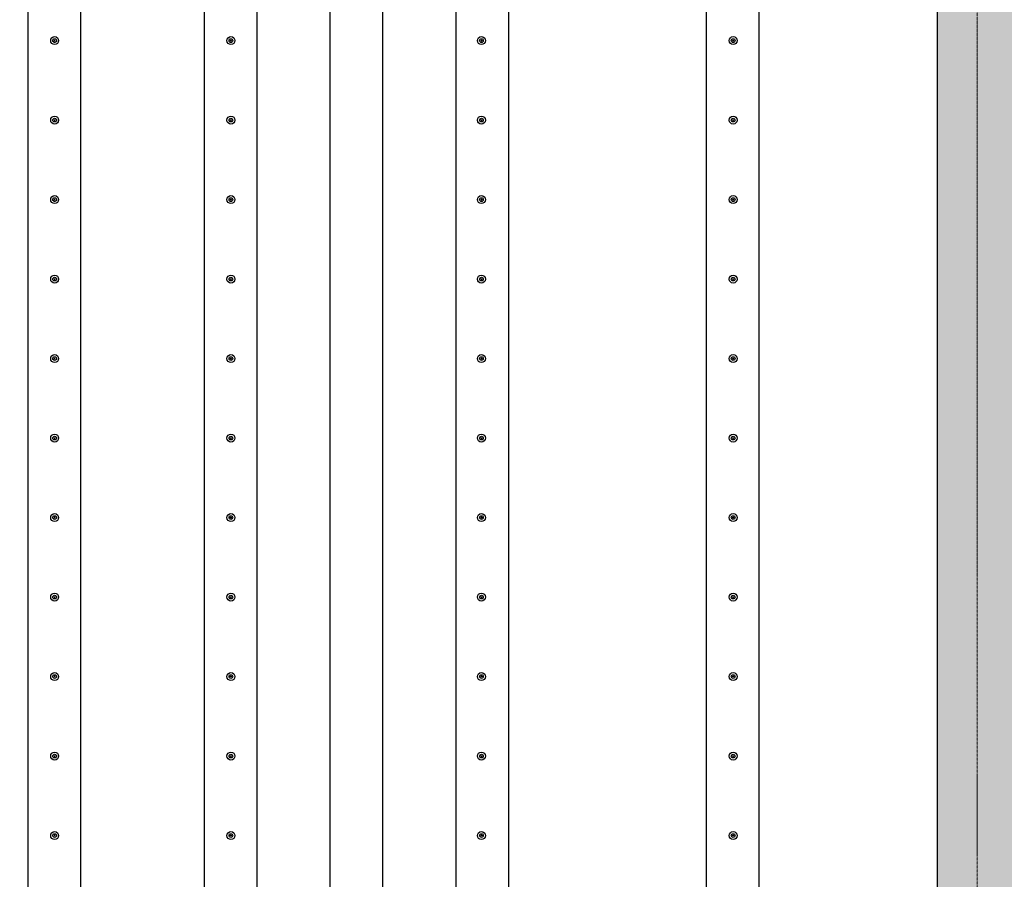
# Model space of a CAD drawing. Header units: millimetres. Extents: x -374129 to 1163271, y -112652 to 695637.
# Tile 32 of 256: x 2688 to 6403, y -38213 to -34969. Entities that reach past the tile are written whole.
import ezdxf
from ezdxf import colors
from ezdxf.entities.mleader import LeaderData, LeaderLine
from ezdxf.math import Vec2, Vec3

# ---------------------------------------------------------------- set-up
doc = ezdxf.new("R2010")
doc.units = ezdxf.units.MM
doc.linetypes.add('ACAD_ISO04W100', pattern=[30, 24, -3, 0, -3])
for name, color, linetype in [('KRT_kreskowanie', 252, 'Continuous'), ('KRT_opisy', 146, 'Continuous'), ('KRT_sciany', 2, 'Continuous'), ('KRT_technologia', 30, 'Continuous')]:
    doc.layers.add(name, color=color, linetype=linetype)
doc.layers.add('KRT_osie', color=55, linetype='ACAD_ISO04W100', lineweight=18)
doc.styles.add('WYMIAR', font='romans.shx', dxfattribs={"width": 0.8})

# ---------------------------------------------------------------- blocks, each defined once
blk = doc.blocks.new('sys napowietrzania')
at = {"layer": 'KRT_technologia', "linetype": 'Continuous', "transparency": 33554687, "elevation": -3130.26}
for points in [[(3938.28, -12485.01), (3938.28, -10582.71), (3938.28, -2349.21), (3738.28, -2349.21), (3738.28, -10582.71), (3738.28, -12485.01), (3838.28, -12485.01), (3938.28, -12485.01), (3935.11, -12495.38), (3838.28, -12495.38), (3741.45, -12495.38), (3738.28, -12485.01)], [(4603.28, -12485.01), (4603.28, -10582.71), (4603.28, -2349.21), (4403.28, -2349.21), (4403.28, -10582.71), (4403.28, -12485.01), (4503.28, -12485.01), (4603.28, -12485.01), (4600.11, -12495.38), (4503.28, -12495.38), (4406.45, -12495.38), (4403.28, -12485.01)], [(5078.28, -12485.01), (5078.28, -10582.71), (5078.28, -2349.21), (4878.28, -2349.21), (4878.28, -10582.71), (4878.28, -12485.01), (4978.28, -12485.01), (5078.28, -12485.01), (5075.11, -12495.38), (4978.28, -12495.38), (4881.45, -12495.38), (4878.28, -12485.01)], [(5553.28, -12485.01), (5553.28, -10582.71), (5553.28, -2349.21), (5353.28, -2349.21), (5353.28, -10582.71), (5353.28, -12485.01), (5453.28, -12485.01), (5553.28, -12485.01), (5550.11, -12495.38), (5453.28, -12495.38), (5356.45, -12495.38), (5353.28, -12485.01)], [(6498.28, -12485.01), (6498.28, -10582.71), (6498.28, -2349.21), (6298.28, -2349.21), (6298.28, -10582.71), (6298.28, -12485.01), (6398.28, -12485.01), (6498.28, -12485.01), (6495.11, -12495.38), (6398.28, -12495.38), (6301.45, -12495.38), (6298.28, -12485.01)]]:
    blk.add_lwpolyline(points, dxfattribs=at)
at = {"layer": 'KRT_technologia'}
for centre, radius in [((3839.78, -2960.34, -3130.26), 15), ((3839.78, -2960.34, -3130.26), 7), ((3839.78, -2960.34, -3130.26), 1.5), ((4504.78, -2960.34, -3130.26), 15), ((4504.78, -2960.34, -3130.26), 7), ((4504.78, -2960.34, -3130.26), 1.5), ((5449.78, -2960.34, -3130.26), 15), ((5449.78, -2960.34, -3130.26), 7), ((5449.78, -2960.34, -3130.26), 1.5), ((6399.62, -2960.34, -3130.26), 15), ((6399.62, -2960.34, -3130.26), 7), ((6399.62, -2960.34, -3130.26), 1.5), ((3839.78, -3260.34, -3130.26), 15), ((3839.78, -3260.34, -3130.26), 7), ((3839.78, -3260.34, -3130.26), 1.5), ((4504.78, -3260.34, -3130.26), 15), ((4504.78, -3260.34, -3130.26), 7), ((4504.78, -3260.34, -3130.26), 1.5), ((5449.78, -3260.34, -3130.26), 15), ((5449.78, -3260.34, -3130.26), 7), ((5449.78, -3260.34, -3130.26), 1.5), ((6399.62, -3260.34, -3130.26), 15), ((6399.62, -3260.34, -3130.26), 7), ((6399.62, -3260.34, -3130.26), 1.5), ((3839.78, -3560.34, -3130.26), 15), ((3839.78, -3560.34, -3130.26), 7), ((3839.78, -3560.34, -3130.26), 1.5), ((4504.78, -3560.34, -3130.26), 15), ((4504.78, -3560.34, -3130.26), 7), ((4504.78, -3560.34, -3130.26), 1.5), ((5449.78, -3560.34, -3130.26), 15), ((5449.78, -3560.34, -3130.26), 7), ((5449.78, -3560.34, -3130.26), 1.5), ((6399.62, -3560.34, -3130.26), 15), ((6399.62, -3560.34, -3130.26), 7), ((6399.62, -3560.34, -3130.26), 1.5), ((3839.78, -3860.34, -3130.26), 15), ((3839.78, -3860.34, -3130.26), 7), ((3839.78, -3860.34, -3130.26), 1.5), ((4504.78, -3860.34, -3130.26), 15), ((4504.78, -3860.34, -3130.26), 7), ((4504.78, -3860.34, -3130.26), 1.5), ((5449.78, -3860.34, -3130.26), 15), ((5449.78, -3860.34, -3130.26), 7), ((5449.78, -3860.34, -3130.26), 1.5), ((6399.62, -3860.34, -3130.26), 15), ((6399.62, -3860.34, -3130.26), 7), ((6399.62, -3860.34, -3130.26), 1.5), ((3839.78, -4160.34, -3130.26), 15), ((3839.78, -4160.34, -3130.26), 7), ((3839.78, -4160.34, -3130.26), 1.5), ((4504.78, -4160.34, -3130.26), 15), ((4504.78, -4160.34, -3130.26), 7), ((4504.78, -4160.34, -3130.26), 1.5), ((5449.78, -4160.34, -3130.26), 15), ((5449.78, -4160.34, -3130.26), 7), ((5449.78, -4160.34, -3130.26), 1.5), ((6399.62, -4160.34, -3130.26), 15), ((6399.62, -4160.34, -3130.26), 7), ((6399.62, -4160.34, -3130.26), 1.5), ((3839.78, -4460.34, -3130.26), 15), ((3839.78, -4460.34, -3130.26), 7), ((4504.78, -4460.34, -3130.26), 15), ((4504.78, -4460.34, -3130.26), 7), ((5449.78, -4460.34, -3130.26), 15), ((5449.78, -4460.34, -3130.26), 7), ((6399.62, -4460.34, -3130.26), 15), ((6399.62, -4460.34, -3130.26), 7), ((3839.78, -4460.34, -3130.26), 1.5), ((4504.78, -4460.34, -3130.26), 1.5), ((5449.78, -4460.34, -3130.26), 1.5), ((6399.62, -4460.34, -3130.26), 1.5), ((3839.78, -4760.34, -3130.26), 15), ((3839.78, -4760.34, -3130.26), 7), ((4504.78, -4760.34, -3130.26), 15), ((4504.78, -4760.34, -3130.26), 7), ((5449.78, -4760.34, -3130.26), 15), ((5449.78, -4760.34, -3130.26), 7), ((6399.62, -4760.34, -3130.26), 15), ((6399.62, -4760.34, -3130.26), 7), ((3839.78, -4760.34, -3130.26), 1.5), ((4504.78, -4760.34, -3130.26), 1.5), ((5449.78, -4760.34, -3130.26), 1.5), ((6399.62, -4760.34, -3130.26), 1.5), ((3839.78, -5060.34, -3130.26), 15), ((4504.78, -5060.34, -3130.26), 15), ((5449.78, -5060.34, -3130.26), 15), ((6399.62, -5060.34, -3130.26), 15), ((3839.78, -5060.34, -3130.26), 7), ((3839.78, -5060.34, -3130.26), 1.5), ((4504.78, -5060.34, -3130.26), 7), ((4504.78, -5060.34, -3130.26), 1.5), ((5449.78, -5060.34, -3130.26), 7), ((5449.78, -5060.34, -3130.26), 1.5), ((6399.62, -5060.34, -3130.26), 7), ((6399.62, -5060.34, -3130.26), 1.5), ((3839.78, -5360.34, -3130.26), 15), ((4504.78, -5360.34, -3130.26), 15), ((5449.78, -5360.34, -3130.26), 15), ((6399.62, -5360.34, -3130.26), 15), ((3839.78, -5360.34, -3130.26), 7), ((3839.78, -5360.34, -3130.26), 1.5), ((4504.78, -5360.34, -3130.26), 7), ((4504.78, -5360.34, -3130.26), 1.5), ((5449.78, -5360.34, -3130.26), 7), ((5449.78, -5360.34, -3130.26), 1.5), ((6399.62, -5360.34, -3130.26), 7), ((6399.62, -5360.34, -3130.26), 1.5), ((3839.78, -5660.34, -3130.26), 15), ((4504.78, -5660.34, -3130.26), 15), ((5449.78, -5660.34, -3130.26), 15), ((6399.62, -5660.34, -3130.26), 15), ((3839.78, -5660.34, -3130.26), 7), ((3839.78, -5660.34, -3130.26), 1.5), ((4504.78, -5660.34, -3130.26), 7), ((4504.78, -5660.34, -3130.26), 1.5), ((5449.78, -5660.34, -3130.26), 7), ((5449.78, -5660.34, -3130.26), 1.5), ((6399.62, -5660.34, -3130.26), 7), ((6399.62, -5660.34, -3130.26), 1.5), ((3839.78, -5960.34, -3130.26), 15), ((3839.78, -5960.34, -3130.26), 7), ((3839.78, -5960.34, -3130.26), 1.5), ((4504.78, -5960.34, -3130.26), 15), ((4504.78, -5960.34, -3130.26), 7), ((4504.78, -5960.34, -3130.26), 1.5), ((5449.78, -5960.34, -3130.26), 15), ((5449.78, -5960.34, -3130.26), 7), ((5449.78, -5960.34, -3130.26), 1.5), ((6399.62, -5960.34, -3130.26), 15), ((6399.62, -5960.34, -3130.26), 7), ((6399.62, -5960.34, -3130.26), 1.5)]:
    blk.add_circle(centre, radius, dxfattribs=at)

msp = doc.modelspace()

# ---------------------------------------------------------------- leaders
at = {"layer": 'KRT_opisy', "color": 1}
ml = msp.add_multileader_mtext('Standard', dxfattribs=at)
ml.set_content('\\C54;PODŁOGA TECHNICZNA Z KRAT TWORZYWOWYCH', style='WYMIAR')
ml.set_leader_properties()
ml.build(insert=Vec2(0, 0))
ml.multileader.update_dxf_attribs({"text_right_attachment_type": 6, "dogleg_length": 0.36, "arrow_head_size": 200, "scale": 100})
ctx = ml.context
ctx.base_point, ctx.scale, ctx.char_height, ctx.arrow_head_size, ctx.landing_gap_size, ctx.plane_origin = Vec3(-8902.3, -37930.41), 100, 200, 200, 9, Vec3(-43376.14, -121919.11)
ctx.right_attachment = 6
notes = []
notes.append((ctx, [(0, (1, 1, 0), (-8938.3, -37930.41), (1, 0), 36, [(1, [(-9717.75, -37260.04)], 0, [])])]))
ctx.mtext.insert, ctx.mtext.width, ctx.mtext.defined_height, ctx.mtext.flow_direction = Vec3(-8893.3, -37830.41), 3424.9477, 1400.46, 5
ctx.mtext.has_bg_fill, ctx.mtext.bg_color, ctx.mtext.bg_scale_factor, ctx.mtext.bg_transparency, ctx.mtext.use_window_bg_color = 1, -1027028792, 1.5, 0, 1
for ctx, leaders in notes:
    for number, flags, end, landing, length, lines in leaders:
        leader = LeaderData()
        leader.index, (leader.has_last_leader_line, leader.has_dogleg_vector, leader.attachment_direction) = number, flags
        leader.last_leader_point, leader.dogleg_vector, leader.dogleg_length = Vec3(end), Vec3(landing), length
        for number, points, colour, breaks in lines:
            line = LeaderLine()
            line.index, line.vertices, line.color, line.breaks = number, Vec3.list(points), colors.encode_raw_color(colour), breaks
            leader.lines.append(line)
        ctx.leaders.append(leader)

# ---------------------------------------------------------------- next in the draw order: hatches: boundary and pattern name
at = {"layer": 'KRT_kreskowanie'}
h = msp.add_hatch(dxfattribs=at)
h.set_pattern_fill('ANSI33', color=256, scale=20, style=0)
h.set_pattern_definition([(45, (-1e-05, 3009.36), (-89.80256, 89.80256), []), (45, (89.8, 3009.36), (-89.80256, 89.80256), [63.5, -31.75])])
h.paths.add_polyline_path([(6450, -33990.64), (12450, -33990.64), (12450, -46990.64), (12750, -46990.64), (12750, -33990.64), (18750, -33990.64), (18750, -46990.64), (19050, -46990.64), (19050, -33690.64), (-150, -33690.64), (-150, -46990.64), (150, -46990.64), (150, -33990.64), (6150, -33990.64), (6150, -46990.64), (6450, -46990.64)])

# ---------------------------------------------------------------- next in the draw order: linework, layer by layer
at = {"layer": 'KRT_osie', "ltscale": 0.5}
msp.add_line((6300, -27801.99), (6300, -48285.63), dxfattribs=at)
at = {"layer": 'KRT_sciany'}
msp.add_line((6150, -46990.64), (6150, -33990.64), dxfattribs=at)

# ---------------------------------------------------------------- next in the draw order: block references
msp.add_blockref('sys napowietrzania', (-1019.98, -32087.66, 3070))

doc.saveas('drawing.dxf')
